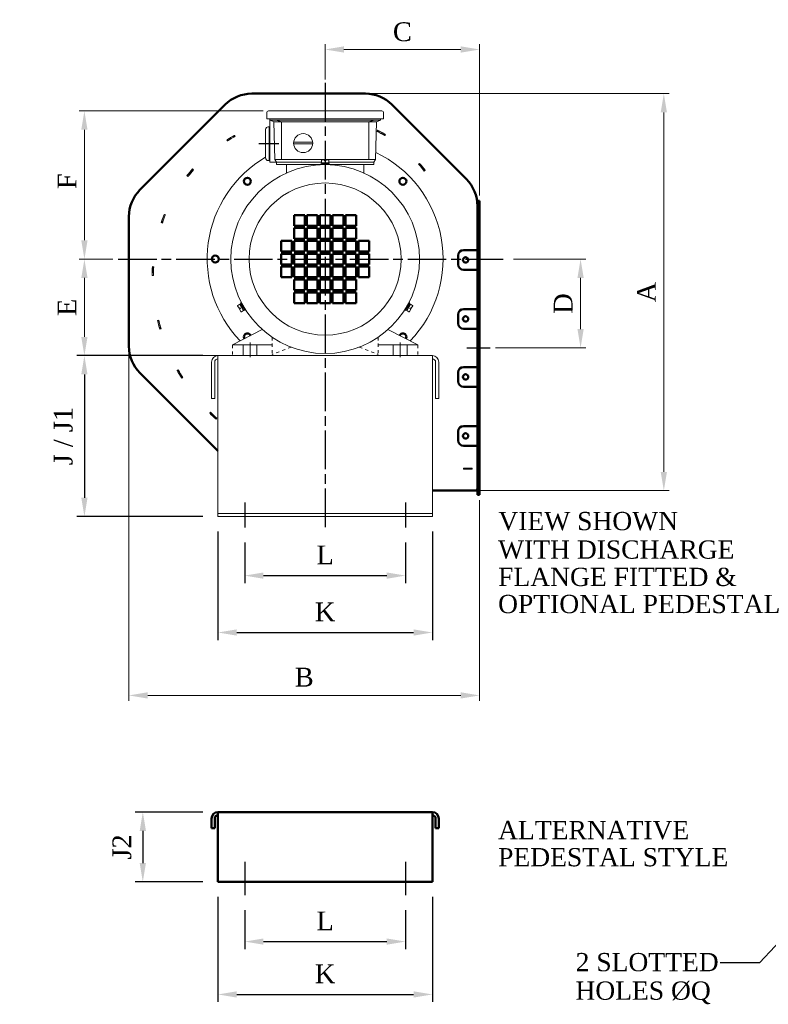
# Model space of a CAD drawing. Header units: millimetres. Extents: x -70 to 1531, y 155 to 1151.
# Tile 1 of 2: x -70 to 629, y 158 to 1075. Entities that reach past the tile are written whole.
import ezdxf

# ---------------------------------------------------------------- set-up
doc = ezdxf.new("R2010")
doc.units = ezdxf.units.MM
doc.header["$LTSCALE"] = 3
for name, pattern in [('AM_ISO08W050', [18, 12, -1.5, 3, -1.5]), ('CONTINU', [0]), ('DOTA', [8, 1, -1, 1, -1, 1, -1, 1, -1]), ('GEN7', [15, 10, -2.5, 0, -2.5])]:
    doc.linetypes.add(name, pattern=pattern)
doc.layers.get('0').update_dxf_attribs({"color": 41, "lineweight": 20})
doc.layers.get('Defpoints').update_dxf_attribs({"color": 9, "lineweight": 20})
for name, color, linetype, lineweight in [('2', 7, 'Continuous', 20), ('7', 4, 'GEN7', 25), ('Centerline (ISO)', 4, 'AM_ISO08W050', 25), ('Dimension (ISO)', 9, 'Continuous', 20), ('TANGENT', 9, 'Continuous', 20), ('Visible (ISO)', 7, 'Continuous', 50)]:
    doc.layers.add(name, color=color, linetype=linetype, lineweight=lineweight)
doc.styles.get("Standard").update_dxf_attribs({"font": 'times.ttf'})
doc.dimstyles.new('A-NOTOL', dxfattribs={"dimscale": 7, "dimtxt": 2.5, "dimasz": 2.5, "dimexe": 1, "dimexo": 2, "dimgap": 1.5, "dimtad": 1, "dimdec": 1, "dimzin": 0, "dimdsep": 46, "dimtxsty": 'Standard', "dimcen": 2, "dimclrd": 256, "dimclre": 256, "dimclrt": 256, "dimadec": 0, "dimazin": 0, "dimtp": 0.1, "dimtm": 0.1, "dimtfac": 0.15625, "dimtdec": 1, "dimtmove": 0, "dimatfit": 2, "dimfxl": 1, "dimtolj": 1, "dimarcsym": 0})

# ---------------------------------------------------------------- blocks, each defined once
blk = doc.blocks.new('*D11')
at = {"layer": 'Defpoints', "color": 0, "transparency": 16777216}
for p in [(140.38, 602.13), (290.38, 602.13), (290.38, 557.16)]:
    blk.add_point(p, dxfattribs=at)
at = {"layer": 'Dimension (ISO)', "lineweight": -2, "transparency": 16777216}
for p, q in [((140.38, 588.13), (140.38, 550.16)), ((290.38, 588.13), (290.38, 550.16)), ((157.88, 557.16), (272.88, 557.16))]:
    blk.add_line(p, q, dxfattribs=at)
at = {"layer": 'Dimension (ISO)', "transparency": 16777216}
for points in [[(157.88, 560.08), (157.88, 554.24), (140.38, 557.16)], [(272.88, 560.08), (272.88, 554.24), (290.38, 557.16)]]:
    blk.add_solid(points, dxfattribs=at)
at = {"layer": 'Dimension (ISO)', "transparency": 16777216, "insert": (215.38, 576.41), "char_height": 17.5, "attachment_point": 5}
blk.add_mtext('\\A1;L', dxfattribs=at)
blk = doc.blocks.new('*D12')
at = {"layer": 'Defpoints', "color": 0, "transparency": 16777216}
for p in [(115.38, 612.13), (315.38, 612.13), (315.38, 504.13)]:
    blk.add_point(p, dxfattribs=at)
at = {"layer": 'Dimension (ISO)', "lineweight": -2, "transparency": 16777216}
for p, q in [((115.38, 598.13), (115.38, 497.13)), ((315.38, 598.13), (315.38, 497.13)), ((132.88, 504.13), (297.88, 504.13))]:
    blk.add_line(p, q, dxfattribs=at)
at = {"layer": 'Dimension (ISO)', "transparency": 16777216}
for points in [[(132.88, 507.04), (132.88, 501.21), (115.38, 504.13)], [(297.88, 507.04), (297.88, 501.21), (315.38, 504.13)]]:
    blk.add_solid(points, dxfattribs=at)
at = {"layer": 'Dimension (ISO)', "transparency": 16777216, "insert": (215.38, 523.38), "char_height": 17.5, "attachment_point": 5}
blk.add_mtext('\\A1;K', dxfattribs=at)
blk = doc.blocks.new('*D13')
at = {"layer": 'Defpoints', "color": 0, "transparency": 16777216}
for p in [(115.38, 762.13), (-9.14, 612.13), (115.38, 612.13)]:
    blk.add_point(p, dxfattribs=at)
at = {"layer": 'Dimension (ISO)', "lineweight": -2, "transparency": 16777216}
for p, q in [((101.38, 762.13), (-16.14, 762.13)), ((-9.14, 744.63), (-9.14, 629.63)), ((101.38, 612.13), (-16.14, 612.13))]:
    blk.add_line(p, q, dxfattribs=at)
at = {"layer": 'Dimension (ISO)', "transparency": 16777216}
for points in [[(-12.06, 744.63), (-6.22, 744.63), (-9.14, 762.13)], [(-12.06, 629.63), (-6.22, 629.63), (-9.14, 612.13)]]:
    blk.add_solid(points, dxfattribs=at)
at = {"layer": 'Dimension (ISO)', "transparency": 16777216, "insert": (-28.81, 687.13), "char_height": 17.5, "attachment_point": 5, "rotation": 90}
blk.add_mtext('\\A1;J / J1', dxfattribs=at)
blk = doc.blocks.new('*D19')
at = {"layer": 'Defpoints', "color": 0, "transparency": 16777216}
for p in [(115.38, 336.78), (45.34, 271.78), (115.38, 271.78)]:
    blk.add_point(p, dxfattribs=at)
at = {"layer": 'Dimension (ISO)', "lineweight": -2, "transparency": 16777216}
for p, q in [((101.38, 336.78), (38.34, 336.78)), ((45.34, 319.28), (45.34, 289.28)), ((101.38, 271.78), (38.34, 271.78))]:
    blk.add_line(p, q, dxfattribs=at)
at = {"layer": 'Dimension (ISO)', "transparency": 16777216}
for points in [[(42.42, 319.28), (48.26, 319.28), (45.34, 336.78)], [(42.42, 289.28), (48.26, 289.28), (45.34, 271.78)]]:
    blk.add_solid(points, dxfattribs=at)
at = {"layer": 'Dimension (ISO)', "transparency": 16777216, "insert": (25.9, 304.28), "char_height": 17.5, "attachment_point": 5, "rotation": 90}
blk.add_mtext('\\A1;J2', dxfattribs=at)
blk = doc.blocks.new('*D20')
at = {"layer": 'Defpoints', "color": 0, "transparency": 16777216}
for p in [(140.38, 259.28), (290.38, 259.28), (290.38, 216.09)]:
    blk.add_point(p, dxfattribs=at)
at = {"layer": 'Dimension (ISO)', "lineweight": -2, "transparency": 16777216}
for p, q in [((140.38, 245.28), (140.38, 209.09)), ((290.38, 245.28), (290.38, 209.09)), ((157.88, 216.09), (272.88, 216.09))]:
    blk.add_line(p, q, dxfattribs=at)
at = {"layer": 'Dimension (ISO)', "transparency": 16777216}
for points in [[(157.88, 219), (157.88, 213.17), (140.38, 216.09)], [(272.88, 219), (272.88, 213.17), (290.38, 216.09)]]:
    blk.add_solid(points, dxfattribs=at)
at = {"layer": 'Dimension (ISO)', "transparency": 16777216, "insert": (215.38, 235.34), "char_height": 17.5, "attachment_point": 5}
blk.add_mtext('\\A1;L', dxfattribs=at)
blk = doc.blocks.new('*D21')
at = {"layer": 'Defpoints', "color": 0, "transparency": 16777216}
for p in [(115.38, 271.78), (315.38, 271.78), (315.38, 166.82)]:
    blk.add_point(p, dxfattribs=at)
at = {"layer": 'Dimension (ISO)', "lineweight": -2, "transparency": 16777216}
for p, q in [((115.38, 257.78), (115.38, 159.82)), ((315.38, 257.78), (315.38, 159.82)), ((132.88, 166.82), (297.88, 166.82))]:
    blk.add_line(p, q, dxfattribs=at)
at = {"layer": 'Dimension (ISO)', "transparency": 16777216}
for points in [[(132.88, 169.73), (132.88, 163.9), (115.38, 166.82)], [(297.88, 169.73), (297.88, 163.9), (315.38, 166.82)]]:
    blk.add_solid(points, dxfattribs=at)
at = {"layer": 'Dimension (ISO)', "transparency": 16777216, "insert": (215.38, 186.07), "char_height": 17.5, "attachment_point": 5}
blk.add_mtext('\\A1;K', dxfattribs=at)

msp = doc.modelspace()

# ---------------------------------------------------------------- linework, layer by layer
at = {"linetype": 'CONTINU'}
for p, q in [((160.88, 982.9), (160.88, 988.52)), ((269.88, 982.9), (160.88, 982.9)), ((162.49, 990.13), (268.28, 990.13)), ((163.7, 942.53), (163.7, 982.9)), ((163.7, 981.69), (163.7, 982.9)), ((267.07, 981.69), (267.07, 982.9)), ((269.88, 982.9), (269.88, 988.52)), ((159.86, 972.89), (159.86, 946.37)), ((163.07, 975.3), (162.27, 975.3)), ((163.07, 975.3), (163.07, 943.96)), ((163.07, 972.89), (163.88, 972.89)), ((267.07, 981.69), (163.7, 981.69)), ((167.97, 979.94), (163.7, 981.69)), ((163.88, 972.89), (163.88, 946.37)), ((168.32, 944.93), (167.6, 980.09)), ((263.16, 979.94), (167.97, 979.94)), ((169.76, 981.69), (174.82, 979.94)), ((174.82, 979.94), (174.82, 944.94)), ((261, 981.69), (256.02, 981.69)), ((261, 981.69), (256.02, 980.09)), ((256.02, 980.09), (256.02, 944.94)), ((262.45, 944.93), (263.17, 980.09)), ((263.17, 980.09), (267.07, 981.69)), ((203.71, 960.96), (186.03, 960.96)), ((203.71, 959.41), (186.03, 959.41)), ((163.07, 946.37), (163.88, 946.37)), ((163.07, 943.96), (162.27, 943.96)), ((163.7, 942.53), (211.97, 942.53)), ((262.45, 944.94), (168.32, 944.94)), ((170.13, 942.53), (168.32, 944.93)), ((170.13, 942.53), (170.13, 940.12)), ((260.64, 940.12), (170.13, 940.12)), ((179.22, 932.35), (179.22, 940.12)), ((211.37, 940.93), (211.37, 940.12)), ((215.38, 940.93), (211.37, 940.93)), ((211.37, 940.12), (215.38, 940.12)), ((211.97, 944.28), (211.97, 941.97)), ((218.8, 941.97), (211.97, 941.97)), ((212.21, 941.97), (212.21, 940.93)), ((215.38, 941.97), (212.21, 941.97)), ((212.21, 940.93), (215.38, 940.93)), ((214.9, 944.62), (212.31, 944.62)), ((215.38, 940.93), (214.78, 941.97)), ((214.9, 943.58), (214.9, 944.62)), ((215.87, 943.58), (214.9, 943.58)), ((215.38, 941.97), (218.56, 941.97)), ((215.38, 941.97), (215.99, 940.93)), ((215.38, 940.93), (219.4, 940.93)), ((218.56, 940.93), (215.38, 940.93)), ((219.4, 940.12), (215.38, 940.12)), ((218.46, 944.62), (215.87, 944.62)), ((215.87, 943.58), (215.87, 944.62)), ((218.56, 941.97), (218.56, 940.93)), ((218.8, 941.97), (218.8, 944.28)), ((218.8, 942.53), (260.64, 942.53)), ((219.4, 940.93), (219.4, 940.12)), ((251.54, 932.35), (251.54, 940.12)), ((260.64, 942.53), (262.45, 944.93)), ((260.64, 940.12), (260.64, 942.52)), ((133.75, 808.55), (135.04, 806.3)), ((135.87, 810.17), (133.87, 809.01)), ((135.87, 810.17), (139.29, 804.25)), ((135.99, 809.96), (136.9, 810.48)), ((137.58, 807.21), (135.99, 809.96)), ((136.48, 811.21), (137.17, 811.62)), ((138.49, 807.73), (136.48, 811.21)), ((136.9, 810.48), (138.49, 807.73)), ((137.17, 811.62), (139.18, 808.14)), ((137.58, 807.21), (138.18, 808.26)), ((138.49, 807.73), (137.88, 806.69)), ((138.49, 807.73), (140.49, 804.25)), ((140.07, 804.99), (138.49, 807.73)), ((141.19, 804.66), (139.18, 808.14)), ((289.58, 804.66), (291.59, 808.14)), ((292.28, 807.73), (290.27, 804.25)), ((290.7, 804.99), (292.28, 807.73)), ((291.48, 804.25), (294.89, 810.17)), ((293.6, 811.62), (291.59, 808.14)), ((292.28, 807.73), (294.29, 811.21)), ((293.87, 810.48), (292.28, 807.73)), ((292.28, 807.73), (293.49, 807.73)), ((293.19, 807.21), (294.77, 809.96)), ((294.29, 811.21), (293.6, 811.62)), ((294.77, 809.96), (293.87, 810.48)), ((296.9, 809.01), (294.89, 810.17)), ((295.72, 806.3), (297.02, 808.55)), ((135.95, 806.83), (135.04, 806.3)), ((136.43, 805.99), (135.53, 805.47)), ((135.53, 805.47), (136.82, 803.22)), ((135.95, 806.83), (136.43, 805.99)), ((137.29, 803.1), (139.29, 804.25)), ((137.58, 807.21), (139.17, 804.46)), ((139.17, 804.46), (140.07, 804.99)), ((140.49, 804.25), (141.19, 804.66)), ((290.27, 804.25), (289.58, 804.66)), ((291.6, 804.46), (290.7, 804.99)), ((291.48, 804.25), (293.48, 803.1)), ((293.19, 807.21), (291.6, 804.46)), ((293.19, 807.21), (291.98, 807.21)), ((293.95, 803.22), (295.24, 805.47)), ((294.34, 805.99), (294.82, 806.83)), ((294.34, 805.99), (295.24, 805.47)), ((294.82, 806.83), (295.72, 806.3)), ((156.79, 786.48), (128.88, 772.13)), ((273.98, 786.48), (301.88, 772.13)), ((128.88, 772.13), (165.88, 772.13)), ((301.88, 772.13), (264.88, 772.13)), ((165.88, 762.13), (128.88, 762.13)), ((264.88, 762.13), (301.88, 762.13))]:
    msp.add_line(p, q, dxfattribs=at)
at = {"linetype": 'DOTA'}
for p, q in [((128.88, 772.13), (128.88, 762.13)), ((165.88, 779.38), (165.88, 762.13)), ((264.88, 779.38), (264.88, 762.13)), ((301.88, 772.13), (301.88, 762.13)), ((183.73, 770.03), (165.88, 763.34)), ((247.04, 770.03), (264.88, 763.34))]:
    msp.add_line(p, q, dxfattribs=at)
for p, q in [((138.96, 772.13), (138.96, 762.13)), ((145.38, 774.27), (145.38, 760.75)), ((151.81, 772.13), (151.81, 762.13)), ((278.96, 772.13), (278.96, 762.13)), ((285.38, 774.27), (285.38, 760.75)), ((291.81, 772.13), (291.81, 762.13)), ((115.38, 762.13), (315.38, 762.13)), ((115.38, 762.13), (115.38, 756.13)), ((315.38, 756.13), (315.38, 762.13)), ((109.38, 756.13), (109.38, 722.13)), ((112.38, 722.13), (112.38, 756.13)), ((115.38, 618.13), (115.38, 756.13)), ((315.38, 756.13), (315.38, 618.13)), ((318.38, 722.13), (318.38, 756.13)), ((321.38, 722.13), (321.38, 756.13)), ((112.38, 722.13), (109.38, 722.13)), ((318.38, 722.13), (321.38, 722.13)), ((115.38, 615.13), (115.38, 618.13)), ((115.38, 615.13), (120.38, 615.13)), ((115.38, 615.13), (115.38, 612.13)), ((120.38, 615.13), (310.38, 615.13)), ((310.38, 615.13), (315.38, 615.13)), ((315.38, 615.13), (315.38, 618.13)), ((315.38, 612.13), (315.38, 615.13)), ((120.38, 612.13), (115.38, 612.13)), ((120.38, 612.13), (310.38, 612.13)), ((315.38, 612.13), (310.38, 612.13))]:
    msp.add_line(p, q)
at = {"linetype": 'CONTINU'}
for centre, radius in [((194.87, 960.19), 8.87), ((215.38, 852.13), 87.99), ((215.38, 852.13), 70.93)]:
    msp.add_circle(centre, radius, dxfattribs=at)
for centre, radius, start, end in [((162.49, 988.52), 1.61, 89.99996, 180.00004), ((268.28, 988.52), 1.61, 359.99989, 89.99997), ((162.27, 972.89), 2.41, 90, 180.00009), ((162.27, 946.37), 2.41, 179.99996, 270.00004), ((212.31, 944.28), 0.342, 89.99996, 180.00004), ((218.46, 944.28), 0.342, 359.99996, 90.00004), ((134.04, 808.72), 0.342, 119.99996, 210.00004), ((296.72, 808.72), 0.342, 329.99996, 60.00004), ((137.12, 803.39), 0.342, 209.99996, 300.00004), ((293.65, 803.39), 0.342, 239.99996, 330.00004)]:
    msp.add_arc(centre, radius, start, end, dxfattribs=at)
for centre, radius, start, end in [((115.38, 756.13), 6, 90, 180), ((315.38, 756.13), 6, 0, 90), ((115.38, 756.13), 3, 90, 180), ((315.38, 756.13), 3, 0, 90)]:
    msp.add_arc(centre, radius, start, end)
at = {"layer": '2'}
for start, end in [(120.31599, 223.90123), (316.09874, 64.5897)]:
    msp.add_arc((215.38, 852.13), 110, start, end, dxfattribs=at)
at = {"layer": '7'}
msp.add_line((172.13, 959.63), (153.66, 959.63), dxfattribs=at)
at = {"layer": 'Centerline (ISO)'}
for p, q in [((215.38, 1016.33), (215.38, 602.13)), ((22.38, 852.13), (381.49, 852.13)), ((140.38, 625.13), (140.38, 602.13)), ((290.38, 625.13), (290.38, 602.13)), ((140.38, 290.28), (140.38, 259.28)), ((290.38, 290.28), (290.38, 259.28))]:
    msp.add_line(p, q, dxfattribs=at)
at = {"layer": 'Centerline (ISO)', "linetype": 'Continuous'}
msp.add_line((347.38, 769.33), (369.38, 769.33), dxfattribs=at)
at = {"layer": 'Dimension (ISO)'}
for p, q in [((215.38, 1019.46), (215.38, 1052.44)), ((232.88, 1047.44), (341.88, 1047.44)), ((359.38, 911.33), (359.38, 1052.44)), ((257.89, 1006.33), (536.25, 1006.33)), ((157.49, 990.13), (-14.14, 990.13)), ((531.25, 988.83), (531.25, 653.83)), ((-9.14, 869.63), (-9.14, 972.63)), ((17.38, 852.13), (-14.14, 852.13)), ((17.38, 852.13), (-14.14, 852.13)), ((391.05, 852.13), (458.59, 852.13)), ((-9.14, 834.63), (-9.14, 779.63)), ((453.59, 834.63), (453.59, 786.83)), ((123.88, 762.13), (-14.14, 762.13)), ((32.38, 765.83), (32.38, 440.49)), ((374.38, 769.33), (458.59, 769.33)), ((360.38, 636.33), (536.25, 636.33)), ((359.38, 627.33), (359.38, 440.49)), ((341.88, 445.49), (49.88, 445.49))]:
    msp.add_line(p, q, dxfattribs=at)
for points in [[(232.88, 1050.36), (232.88, 1044.53), (215.38, 1047.44)], [(341.88, 1050.36), (341.88, 1044.53), (359.38, 1047.44)], [(528.33, 988.83), (534.16, 988.83), (531.25, 1006.33)], [(-12.06, 972.63), (-6.22, 972.63), (-9.14, 990.13)], [(-12.06, 869.63), (-6.22, 869.63), (-9.14, 852.13)], [(-12.06, 834.63), (-6.22, 834.63), (-9.14, 852.13)], [(450.68, 834.63), (456.51, 834.63), (453.59, 852.13)], [(450.68, 786.83), (456.51, 786.83), (453.59, 769.33)], [(-12.06, 779.63), (-6.22, 779.63), (-9.14, 762.13)], [(528.33, 653.83), (534.16, 653.83), (531.25, 636.33)], [(49.88, 448.41), (49.88, 442.58), (32.38, 445.49)], [(341.88, 448.41), (341.88, 442.58), (359.38, 445.49)]]:
    msp.add_solid(points, dxfattribs=at)
at = {"layer": 'TANGENT'}
for p, q in [((131.22, 966.43), (130.73, 967.31)), ((130.77, 967.44), (131.36, 966.4)), ((263.75, 971.2), (264.3, 972.27)), ((264.34, 972.13), (263.89, 971.24)), ((270.86, 967.4), (271.37, 968.26)), ((271.51, 968.29), (270.9, 967.26)), ((124.34, 962.23), (123.7, 963.24)), ((123.83, 963.21), (124.37, 962.36)), ((91.8, 936.17), (92.7, 935.37)), ((92.56, 935.36), (91.81, 936.03)), ((302.55, 940.55), (303.46, 941.33)), ((303.45, 941.19), (302.69, 940.54)), ((87.45, 929.12), (86.51, 929.87)), ((86.65, 929.88), (87.43, 929.26)), ((308.6, 934.89), (307.63, 934.17)), ((307.65, 934.31), (308.46, 934.91)), ((65.33, 893.79), (66.44, 893.34)), ((66.31, 893.28), (65.38, 893.66)), ((63.54, 885.7), (62.41, 886.1)), ((62.53, 886.16), (63.48, 885.83)), ((54.31, 845.06), (55.5, 845)), ((55.4, 844.9), (54.4, 844.95)), ((55.28, 836.83), (54.08, 836.83)), ((54.18, 836.93), (55.18, 836.93)), ((59.07, 794.78), (60.24, 795.06)), ((60.16, 794.94), (59.19, 794.71)), ((62.32, 787.16), (61.17, 786.83)), ((61.24, 786.95), (62.2, 787.23)), ((77.35, 748.24), (78.39, 748.83)), ((78.36, 748.69), (77.49, 748.2)), ((82.57, 741.8), (81.55, 741.16)), ((81.58, 741.3), (82.43, 741.83)), ((107.69, 708.48), (108.53, 709.34)), ((108.53, 709.2), (107.83, 708.49)), ((114.47, 703.72), (113.66, 702.83)), ((113.66, 702.97), (114.33, 703.72)), ((344.28, 657.43), (352.48, 657.43)), ((344.28, 656.23), (344.28, 657.43)), ((344.38, 657.33), (344.28, 657.33)), ((344.38, 656.33), (344.28, 656.33)), ((352.48, 656.23), (344.28, 656.23)), ((344.38, 657.33), (352.38, 657.33)), ((344.38, 657.33), (344.38, 656.33)), ((352.38, 656.33), (344.38, 656.33)), ((352.38, 656.33), (352.38, 657.33)), ((352.48, 657.33), (352.38, 657.33)), ((352.48, 656.33), (352.38, 656.33)), ((352.48, 657.43), (352.48, 656.23))]:
    msp.add_line(p, q, dxfattribs=at)
for centre, radius, start, end in [((203.48, 836.93), 149.4, 119.12338, 122.28051), ((203.48, 836.93), 148.2, 119.12307, 122.28082), ((203.48, 836.93), 149.3, 120.69696, 120.70692), ((203.48, 836.93), 149.3, 119.12335, 119.16173), ((203.48, 836.93), 148.3, 119.12309, 119.16173), ((206.58, 858.93), 125.98, 59.30207, 63.01411), ((206.58, 858.93), 126.08, 62.96863, 63.01407), ((206.58, 858.93), 127.08, 62.96863, 63.01371), ((206.58, 858.93), 127.18, 59.3025, 63.01368), ((206.58, 858.93), 127.08, 61.15126, 61.16491), ((206.58, 858.93), 126.08, 59.3021, 59.34755), ((206.58, 858.93), 127.08, 59.30246, 59.34755), ((203.48, 836.93), 149.3, 122.24216, 122.28053), ((203.48, 836.93), 148.3, 122.24216, 122.28079), ((203.48, 836.93), 149.4, 138.37599, 141.53312), ((203.48, 836.93), 149.3, 138.37597, 138.41434), ((206.58, 858.93), 125.98, 36.6703, 40.38234), ((206.58, 858.93), 126.08, 40.33686, 40.38231), ((206.58, 858.93), 127.08, 40.33686, 40.38195), ((206.58, 858.93), 127.18, 36.67073, 40.38191), ((206.58, 858.93), 127.08, 38.5195, 38.53315), ((203.48, 836.93), 149.3, 141.49477, 141.53315), ((203.48, 836.93), 148.3, 141.49477, 141.53341), ((203.48, 836.93), 148.2, 138.37568, 141.53343), ((203.48, 836.93), 149.3, 139.94958, 139.95954), ((203.48, 836.93), 148.3, 138.37571, 138.41434), ((206.58, 858.93), 126.08, 36.67034, 36.71578), ((206.58, 858.93), 127.08, 36.6707, 36.71578), ((203.48, 836.93), 149.4, 157.62861, 160.78574), ((203.48, 836.93), 148.2, 157.6283, 160.78605), ((203.48, 836.93), 149.3, 157.62858, 157.66696), ((203.48, 836.93), 148.3, 157.62832, 157.66696), ((203.48, 836.93), 149.3, 160.74739, 160.78576), ((203.48, 836.93), 148.3, 160.74739, 160.78602), ((203.48, 836.93), 149.3, 159.20219, 159.21215), ((203.48, 836.93), 149.4, 176.88122, 180.03835), ((203.48, 836.93), 149.3, 176.8812, 176.91957), ((203.48, 836.93), 148.2, 176.88091, 180.03866), ((203.48, 836.93), 148.3, 176.88094, 176.91957), ((234.78, 836.93), 180.6, 180, 180.03173), ((203.48, 836.93), 149.3, 178.45481, 178.46477), ((234.78, 836.93), 179.6, 180, 180.0319), ((234.78, 836.93), 180.7, 193.48909, 196.09757), ((234.78, 836.93), 180.6, 193.48907, 193.52079), ((234.78, 836.93), 179.6, 193.48889, 193.52079), ((234.78, 836.93), 180.6, 194.78991, 194.79674), ((234.78, 836.93), 179.5, 193.48887, 196.09778), ((234.78, 836.93), 180.6, 196.06586, 196.09758), ((234.78, 836.93), 179.6, 196.06586, 196.09776), ((234.78, 836.93), 180.7, 209.39574, 212.00422), ((234.78, 836.93), 180.6, 209.39572, 209.42745), ((234.78, 836.93), 179.6, 209.39555, 209.42745), ((234.78, 836.93), 179.5, 209.39553, 212.00443), ((234.78, 836.93), 180.6, 210.69656, 210.7034), ((234.78, 836.93), 180.6, 211.97251, 212.00424), ((234.78, 836.93), 179.6, 211.97252, 212.00442), ((234.78, 836.93), 180.7, 225.3024, 227.91088), ((234.78, 836.93), 180.6, 225.30238, 225.33411), ((234.78, 836.93), 179.6, 225.30221, 225.33411), ((234.78, 836.93), 179.5, 225.30219, 227.91109), ((234.78, 836.93), 180.6, 226.60322, 226.61006), ((234.78, 836.93), 180.6, 227.87917, 227.9109), ((234.78, 836.93), 179.6, 227.87917, 227.91107)]:
    msp.add_arc(centre, radius, start, end, dxfattribs=at)
for points, knots in [([(127.24, 965.3), (126.81, 965.04), (126.35, 964.77), (125.51, 964.25), (125.13, 964.02), (124.52, 963.64), (124.26, 963.48), (123.92, 963.26), (123.83, 963.21), (123.83, 963.21)], [0.6029304, 0.6029304, 0.6029304, 0.6029304, 0.7536278, 0.7536278, 0.9043251, 0.9043251, 1.0550005, 1.0550005, 1.2056759, 1.2056759, 1.2056759, 1.2056759]), ([(124.37, 962.36), (124.37, 962.36), (124.45, 962.42), (124.8, 962.63), (125.06, 962.8), (125.66, 963.17), (126.04, 963.41), (126.88, 963.92), (127.34, 964.19), (127.77, 964.44)], [1.2056797, 1.2056797, 1.2056797, 1.2056797, 1.3563551, 1.3563551, 1.5070305, 1.5070305, 1.6577282, 1.6577282, 1.8070354, 1.8070354, 1.8070354, 1.8070354]), ([(130.73, 967.31), (130.73, 967.31), (130.65, 967.26), (130.29, 967.06), (130.02, 966.91), (129.4, 966.56), (129.01, 966.33), (128.16, 965.84), (127.7, 965.57), (127.27, 965.31)], [1.2056759, 1.2056759, 1.2056759, 1.2056759, 1.3563513, 1.3563513, 1.5070267, 1.5070267, 1.6577241, 1.6577241, 1.8084214, 1.8084214, 1.8084214, 1.8084214]), ([(127.77, 964.44), (128.19, 964.7), (128.65, 964.97), (129.5, 965.46), (129.89, 965.68), (130.51, 966.03), (130.78, 966.19), (131.13, 966.39), (131.22, 966.43), (131.22, 966.43)], [0.6043241, 0.6043241, 0.6043241, 0.6043241, 0.7536312, 0.7536312, 0.9043289, 0.9043289, 1.0550043, 1.0550043, 1.2056797, 1.2056797, 1.2056797, 1.2056797]), ([(263.89, 971.24), (263.89, 971.24), (263.98, 971.2), (264.34, 971.01), (264.61, 970.87), (265.24, 970.54), (265.64, 970.33), (266.5, 969.87), (266.97, 969.61), (267.41, 969.37)], [1.2057882, 1.2057882, 1.2057882, 1.2057882, 1.3564639, 1.3564639, 1.5071395, 1.5071395, 1.657846, 1.657846, 1.8069065, 1.8069065, 1.8069065, 1.8069065]), ([(267.88, 970.26), (267.43, 970.5), (266.96, 970.76), (266.09, 971.22), (265.7, 971.43), (265.07, 971.76), (264.79, 971.9), (264.43, 972.09), (264.34, 972.13), (264.34, 972.13)], [0.6030187, 0.6030187, 0.6030187, 0.6030187, 0.7537247, 0.7537247, 0.9044307, 0.9044307, 1.0551063, 1.0551063, 1.205782, 1.205782, 1.205782, 1.205782]), ([(267.41, 969.37), (267.84, 969.13), (268.3, 968.88), (269.16, 968.39), (269.55, 968.17), (270.16, 967.81), (270.43, 967.66), (270.78, 967.45), (270.86, 967.4), (270.86, 967.4)], [0.6046698, 0.6046698, 0.6046698, 0.6046698, 0.7537303, 0.7537303, 0.9044368, 0.9044368, 1.0551125, 1.0551125, 1.2057882, 1.2057882, 1.2057882, 1.2057882]), ([(271.37, 968.26), (271.37, 968.26), (271.29, 968.31), (270.94, 968.52), (270.67, 968.67), (270.06, 969.03), (269.67, 969.25), (268.81, 969.74), (268.34, 970), (267.9, 970.24)], [1.205782, 1.205782, 1.205782, 1.205782, 1.3564577, 1.3564577, 1.5071334, 1.5071334, 1.6578393, 1.6578393, 1.8085453, 1.8085453, 1.8085453, 1.8085453]), ([(91.81, 936.03), (91.81, 936.03), (91.75, 935.95), (91.48, 935.65), (91.27, 935.42), (90.81, 934.88), (90.51, 934.54), (89.87, 933.79), (89.52, 933.38), (89.2, 933)], [1.2056759, 1.2056759, 1.2056759, 1.2056759, 1.3563513, 1.3563513, 1.5070267, 1.5070267, 1.6577241, 1.6577241, 1.8084214, 1.8084214, 1.8084214, 1.8084214]), ([(302.69, 940.54), (302.69, 940.54), (302.76, 940.47), (303.02, 940.15), (303.22, 939.92), (303.67, 939.37), (303.96, 939.03), (304.58, 938.27), (304.91, 937.85), (305.22, 937.47)], [1.2057882, 1.2057882, 1.2057882, 1.2057882, 1.3564639, 1.3564639, 1.5071395, 1.5071395, 1.657846, 1.657846, 1.8069065, 1.8069065, 1.8069065, 1.8069065]), ([(305.99, 938.1), (305.68, 938.49), (305.35, 938.91), (304.72, 939.67), (304.43, 940.02), (303.98, 940.57), (303.78, 940.8), (303.52, 941.11), (303.45, 941.19), (303.45, 941.19)], [0.6030187, 0.6030187, 0.6030187, 0.6030187, 0.7537247, 0.7537247, 0.9044307, 0.9044307, 1.0551063, 1.0551063, 1.205782, 1.205782, 1.205782, 1.205782]), ([(305.22, 937.47), (305.53, 937.08), (305.86, 936.66), (306.46, 935.89), (306.73, 935.53), (307.16, 934.96), (307.35, 934.72), (307.59, 934.39), (307.65, 934.31), (307.65, 934.31)], [0.6046698, 0.6046698, 0.6046698, 0.6046698, 0.7537303, 0.7537303, 0.9044368, 0.9044368, 1.0551125, 1.0551125, 1.2057882, 1.2057882, 1.2057882, 1.2057882]), ([(308.46, 934.91), (308.46, 934.91), (308.4, 934.99), (308.15, 935.31), (307.97, 935.56), (307.54, 936.13), (307.26, 936.48), (306.66, 937.26), (306.33, 937.68), (306.01, 938.08)], [1.205782, 1.205782, 1.205782, 1.205782, 1.3564577, 1.3564577, 1.5071334, 1.5071334, 1.6578393, 1.6578393, 1.8085453, 1.8085453, 1.8085453, 1.8085453]), ([(89.18, 932.98), (88.86, 932.6), (88.52, 932.18), (87.89, 931.42), (87.61, 931.07), (87.16, 930.52), (86.97, 930.28), (86.71, 929.96), (86.65, 929.88), (86.65, 929.88)], [0.6029304, 0.6029304, 0.6029304, 0.6029304, 0.7536278, 0.7536278, 0.9043251, 0.9043251, 1.0550005, 1.0550005, 1.2056759, 1.2056759, 1.2056759, 1.2056759]), ([(87.43, 929.26), (87.43, 929.26), (87.49, 929.34), (87.75, 929.66), (87.94, 929.9), (88.39, 930.45), (88.67, 930.8), (89.3, 931.56), (89.63, 931.97), (89.96, 932.35)], [1.2056797, 1.2056797, 1.2056797, 1.2056797, 1.3563551, 1.3563551, 1.5070305, 1.5070305, 1.6577282, 1.6577282, 1.8070354, 1.8070354, 1.8070354, 1.8070354]), ([(89.96, 932.35), (90.28, 932.73), (90.62, 933.13), (91.26, 933.88), (91.55, 934.22), (92.02, 934.75), (92.22, 934.98), (92.49, 935.29), (92.56, 935.36), (92.56, 935.36)], [0.6043241, 0.6043241, 0.6043241, 0.6043241, 0.7536312, 0.7536312, 0.9043289, 0.9043289, 1.0550043, 1.0550043, 1.2056797, 1.2056797, 1.2056797, 1.2056797]), ([(65.38, 893.66), (65.38, 893.66), (65.34, 893.57), (65.19, 893.19), (65.07, 892.91), (64.81, 892.25), (64.64, 891.83), (64.28, 890.91), (64.09, 890.41), (63.91, 889.94)], [1.2056759, 1.2056759, 1.2056759, 1.2056759, 1.3563513, 1.3563513, 1.5070267, 1.5070267, 1.6577241, 1.6577241, 1.8084214, 1.8084214, 1.8084214, 1.8084214]), ([(64.84, 889.58), (65.02, 890.04), (65.21, 890.54), (65.57, 891.45), (65.73, 891.87), (66, 892.53), (66.12, 892.81), (66.27, 893.19), (66.31, 893.28), (66.31, 893.28)], [0.6043241, 0.6043241, 0.6043241, 0.6043241, 0.7536312, 0.7536312, 0.9043289, 0.9043289, 1.0550043, 1.0550043, 1.2056797, 1.2056797, 1.2056797, 1.2056797]), ([(63.9, 889.92), (63.73, 889.45), (63.54, 888.95), (63.2, 888.02), (63.04, 887.6), (62.8, 886.93), (62.7, 886.64), (62.57, 886.26), (62.53, 886.16), (62.53, 886.16)], [0.6029304, 0.6029304, 0.6029304, 0.6029304, 0.7536278, 0.7536278, 0.9043251, 0.9043251, 1.0550005, 1.0550005, 1.2056759, 1.2056759, 1.2056759, 1.2056759]), ([(63.48, 885.83), (63.48, 885.83), (63.51, 885.93), (63.65, 886.31), (63.75, 886.6), (63.99, 887.27), (64.14, 887.69), (64.48, 888.61), (64.67, 889.11), (64.84, 889.58)], [1.2056797, 1.2056797, 1.2056797, 1.2056797, 1.3563551, 1.3563551, 1.5070305, 1.5070305, 1.6577282, 1.6577282, 1.8070354, 1.8070354, 1.8070354, 1.8070354]), ([(54.4, 844.95), (54.4, 844.95), (54.39, 844.85), (54.37, 844.45), (54.36, 844.14), (54.33, 843.43), (54.31, 842.98), (54.27, 842), (54.25, 841.46), (54.24, 840.96)], [1.2056759, 1.2056759, 1.2056759, 1.2056759, 1.3563513, 1.3563513, 1.5070267, 1.5070267, 1.6577241, 1.6577241, 1.8084214, 1.8084214, 1.8084214, 1.8084214]), ([(55.24, 840.92), (55.25, 841.42), (55.27, 841.95), (55.3, 842.93), (55.32, 843.38), (55.36, 844.09), (55.37, 844.39), (55.39, 844.8), (55.4, 844.9), (55.4, 844.9)], [0.6043241, 0.6043241, 0.6043241, 0.6043241, 0.7536312, 0.7536312, 0.9043289, 0.9043289, 1.0550043, 1.0550043, 1.2056797, 1.2056797, 1.2056797, 1.2056797]), ([(54.24, 840.93), (54.22, 840.43), (54.21, 839.89), (54.2, 838.91), (54.19, 838.46), (54.19, 837.75), (54.19, 837.44), (54.18, 837.03), (54.18, 836.93), (54.18, 836.93)], [0.6029304, 0.6029304, 0.6029304, 0.6029304, 0.7536278, 0.7536278, 0.9043251, 0.9043251, 1.0550005, 1.0550005, 1.2056759, 1.2056759, 1.2056759, 1.2056759]), ([(55.18, 836.93), (55.18, 836.93), (55.18, 837.03), (55.19, 837.44), (55.19, 837.75), (55.19, 838.46), (55.2, 838.91), (55.21, 839.89), (55.22, 840.42), (55.24, 840.92)], [1.2056797, 1.2056797, 1.2056797, 1.2056797, 1.3563551, 1.3563551, 1.5070305, 1.5070305, 1.6577282, 1.6577282, 1.8070354, 1.8070354, 1.8070354, 1.8070354]), ([(59.19, 794.71), (59.19, 794.71), (59.21, 794.61), (59.31, 794.21), (59.38, 793.91), (59.55, 793.22), (59.66, 792.79), (59.91, 791.83), (60.04, 791.31), (60.17, 790.83)], [1.2055877, 1.2055877, 1.2055877, 1.2055877, 1.3562629, 1.3562629, 1.506938, 1.506938, 1.6576282, 1.6576282, 1.8083184, 1.8083184, 1.8083184, 1.8083184]), ([(61.14, 791.07), (61.01, 791.56), (60.88, 792.07), (60.63, 793.02), (60.52, 793.46), (60.35, 794.15), (60.28, 794.45), (60.19, 794.84), (60.16, 794.94), (60.16, 794.94)], [0.6040018, 0.6040018, 0.6040018, 0.6040018, 0.7535491, 0.7535491, 0.9042395, 0.9042395, 1.0549146, 1.0549146, 1.2055898, 1.2055898, 1.2055898, 1.2055898]), ([(60.17, 790.81), (60.3, 790.32), (60.44, 789.8), (60.7, 788.85), (60.82, 788.42), (61.01, 787.74), (61.1, 787.44), (61.21, 787.05), (61.24, 786.95), (61.24, 786.95)], [0.602857, 0.602857, 0.602857, 0.602857, 0.7535472, 0.7535472, 0.9042373, 0.9042373, 1.0549125, 1.0549125, 1.2055877, 1.2055877, 1.2055877, 1.2055877]), ([(62.2, 787.23), (62.2, 787.23), (62.17, 787.33), (62.06, 787.72), (61.97, 788.01), (61.78, 788.7), (61.66, 789.13), (61.4, 790.08), (61.26, 790.59), (61.14, 791.07)], [1.2055898, 1.2055898, 1.2055898, 1.2055898, 1.356265, 1.356265, 1.5069402, 1.5069402, 1.6576305, 1.6576305, 1.8071778, 1.8071778, 1.8071778, 1.8071778]), ([(77.49, 748.2), (77.49, 748.2), (77.53, 748.11), (77.74, 747.76), (77.89, 747.49), (78.24, 746.87), (78.47, 746.48), (78.96, 745.63), (79.23, 745.17), (79.49, 744.74)], [1.2055877, 1.2055877, 1.2055877, 1.2055877, 1.3562629, 1.3562629, 1.506938, 1.506938, 1.6576282, 1.6576282, 1.8083184, 1.8083184, 1.8083184, 1.8083184]), ([(80.35, 745.24), (80.1, 745.67), (79.83, 746.13), (79.34, 746.97), (79.11, 747.36), (78.76, 747.98), (78.61, 748.25), (78.41, 748.6), (78.36, 748.69), (78.36, 748.69)], [0.6040018, 0.6040018, 0.6040018, 0.6040018, 0.7535491, 0.7535491, 0.9042395, 0.9042395, 1.0549146, 1.0549146, 1.2055898, 1.2055898, 1.2055898, 1.2055898]), ([(79.5, 744.72), (79.76, 744.29), (80.03, 743.83), (80.54, 742.98), (80.78, 742.6), (81.15, 741.99), (81.31, 741.73), (81.53, 741.39), (81.58, 741.3), (81.58, 741.3)], [0.602857, 0.602857, 0.602857, 0.602857, 0.7535472, 0.7535472, 0.9042373, 0.9042373, 1.0549125, 1.0549125, 1.2055877, 1.2055877, 1.2055877, 1.2055877]), ([(82.43, 741.83), (82.43, 741.83), (82.38, 741.92), (82.16, 742.26), (82, 742.52), (81.63, 743.13), (81.39, 743.51), (80.88, 744.35), (80.61, 744.81), (80.35, 745.24)], [1.2055898, 1.2055898, 1.2055898, 1.2055898, 1.356265, 1.356265, 1.5069402, 1.5069402, 1.6576305, 1.6576305, 1.8071778, 1.8071778, 1.8071778, 1.8071778]), ([(107.83, 708.49), (107.83, 708.49), (107.9, 708.41), (108.19, 708.13), (108.41, 707.91), (108.92, 707.42), (109.24, 707.1), (109.95, 706.42), (110.34, 706.05), (110.7, 705.71)], [1.2055877, 1.2055877, 1.2055877, 1.2055877, 1.3562629, 1.3562629, 1.506938, 1.506938, 1.6576282, 1.6576282, 1.8083184, 1.8083184, 1.8083184, 1.8083184]), ([(111.4, 706.42), (111.04, 706.77), (110.65, 707.13), (109.94, 707.81), (109.62, 708.13), (109.11, 708.62), (108.89, 708.84), (108.6, 709.13), (108.53, 709.2), (108.53, 709.2)], [0.6040018, 0.6040018, 0.6040018, 0.6040018, 0.7535491, 0.7535491, 0.9042395, 0.9042395, 1.0549146, 1.0549146, 1.2055898, 1.2055898, 1.2055898, 1.2055898]), ([(110.72, 705.69), (111.08, 705.35), (111.48, 704.98), (112.2, 704.31), (112.53, 704), (113.05, 703.52), (113.28, 703.32), (113.58, 703.04), (113.66, 702.97), (113.66, 702.97)], [0.602857, 0.602857, 0.602857, 0.602857, 0.7535472, 0.7535472, 0.9042373, 0.9042373, 1.0549125, 1.0549125, 1.2055877, 1.2055877, 1.2055877, 1.2055877]), ([(114.33, 703.72), (114.33, 703.72), (114.25, 703.78), (113.95, 704.06), (113.72, 704.27), (113.2, 704.74), (112.87, 705.05), (112.15, 705.72), (111.76, 706.08), (111.4, 706.42)], [1.2055898, 1.2055898, 1.2055898, 1.2055898, 1.356265, 1.356265, 1.5069402, 1.5069402, 1.6576305, 1.6576305, 1.8071778, 1.8071778, 1.8071778, 1.8071778])]:
    msp.add_open_spline(points, degree=3, knots=knots, dxfattribs=at)
at = {"layer": 'Visible (ISO)'}
for p, q in [((146.88, 1006.33), (252.89, 1006.33)), ((42.64, 916.58), (122.13, 996.08)), ((277.64, 996.08), (347.13, 926.58)), ((357.38, 632.33), (357.38, 906.33)), ((359.38, 906.33), (357.38, 906.33)), ((359.38, 637.33), (359.38, 906.33)), ((32.38, 770.83), (32.38, 891.83)), ((186.38, 893.13), (196.38, 893.13)), ((186.38, 883.13), (186.38, 893.13)), ((196.38, 893.13), (196.38, 883.13)), ((198.38, 893.13), (208.38, 893.13)), ((198.38, 883.13), (198.38, 893.13)), ((208.38, 893.13), (208.38, 883.13)), ((210.38, 893.13), (220.38, 893.13)), ((210.38, 883.13), (210.38, 893.13)), ((220.38, 893.13), (220.38, 883.13)), ((222.38, 893.13), (232.38, 893.13)), ((222.38, 883.13), (222.38, 893.13)), ((232.38, 893.13), (232.38, 883.13)), ((234.38, 893.13), (244.38, 893.13)), ((234.38, 883.13), (234.38, 893.13)), ((244.38, 893.13), (244.38, 883.13)), ((196.38, 883.13), (186.38, 883.13)), ((186.38, 881.13), (196.38, 881.13)), ((186.38, 871.13), (186.38, 881.13)), ((196.38, 881.13), (196.38, 871.13)), ((208.38, 883.13), (198.38, 883.13)), ((198.38, 881.13), (208.38, 881.13)), ((198.38, 871.13), (198.38, 881.13)), ((208.38, 881.13), (208.38, 871.13)), ((220.38, 883.13), (210.38, 883.13)), ((210.38, 881.13), (220.38, 881.13)), ((210.38, 871.13), (210.38, 881.13)), ((220.38, 881.13), (220.38, 871.13)), ((232.38, 883.13), (222.38, 883.13)), ((222.38, 881.13), (232.38, 881.13)), ((222.38, 871.13), (222.38, 881.13)), ((232.38, 881.13), (232.38, 871.13)), ((244.38, 883.13), (234.38, 883.13)), ((234.38, 881.13), (244.38, 881.13)), ((234.38, 871.13), (234.38, 881.13)), ((244.38, 881.13), (244.38, 871.13)), ((174.38, 869.13), (184.38, 869.13)), ((174.38, 859.13), (174.38, 869.13)), ((184.38, 869.13), (184.38, 859.13)), ((196.38, 871.13), (186.38, 871.13)), ((186.38, 869.13), (196.38, 869.13)), ((186.38, 859.13), (186.38, 869.13)), ((196.38, 869.13), (196.38, 859.13)), ((208.38, 871.13), (198.38, 871.13)), ((198.38, 869.13), (208.38, 869.13)), ((198.38, 859.13), (198.38, 869.13)), ((208.38, 869.13), (208.38, 859.13)), ((220.38, 871.13), (210.38, 871.13)), ((210.38, 869.13), (220.38, 869.13)), ((210.38, 859.13), (210.38, 869.13)), ((220.38, 869.13), (220.38, 859.13)), ((232.38, 871.13), (222.38, 871.13)), ((222.38, 869.13), (232.38, 869.13)), ((222.38, 859.13), (222.38, 869.13)), ((232.38, 869.13), (232.38, 859.13)), ((244.38, 871.13), (234.38, 871.13)), ((234.38, 869.13), (244.38, 869.13)), ((234.38, 859.13), (234.38, 869.13)), ((244.38, 869.13), (244.38, 859.13)), ((246.38, 869.13), (256.38, 869.13)), ((246.38, 859.13), (246.38, 869.13)), ((256.38, 869.13), (256.38, 859.13)), ((184.38, 859.13), (174.38, 859.13)), ((174.38, 847.13), (174.38, 857.13)), ((174.38, 857.13), (184.38, 857.13)), ((184.38, 857.13), (184.38, 847.13)), ((196.38, 859.13), (186.38, 859.13)), ((186.38, 857.13), (196.38, 857.13)), ((186.38, 847.13), (186.38, 857.13)), ((196.38, 857.13), (196.38, 847.13)), ((208.38, 859.13), (198.38, 859.13)), ((198.38, 857.13), (208.38, 857.13)), ((198.38, 847.13), (198.38, 857.13)), ((208.38, 857.13), (208.38, 847.13)), ((220.38, 859.13), (210.38, 859.13)), ((210.38, 857.13), (220.38, 857.13)), ((210.38, 847.13), (210.38, 857.13)), ((220.38, 857.13), (220.38, 847.13)), ((232.38, 859.13), (222.38, 859.13)), ((222.38, 857.13), (232.38, 857.13)), ((222.38, 847.13), (222.38, 857.13)), ((232.38, 857.13), (232.38, 847.13)), ((244.38, 859.13), (234.38, 859.13)), ((234.38, 857.13), (244.38, 857.13)), ((234.38, 847.13), (234.38, 857.13)), ((244.38, 857.13), (244.38, 847.13)), ((256.38, 859.13), (246.38, 859.13)), ((246.38, 847.13), (246.38, 857.13)), ((246.38, 857.13), (256.38, 857.13)), ((256.38, 857.13), (256.38, 847.13)), ((339.38, 847.13), (339.38, 855.53)), ((344.38, 860.53), (355.38, 860.53)), ((355.38, 860.53), (357.38, 860.53)), ((184.38, 847.13), (174.38, 847.13)), ((174.38, 835.13), (174.38, 845.13)), ((174.38, 845.13), (184.38, 845.13)), ((184.38, 845.13), (184.38, 835.13)), ((196.38, 847.13), (186.38, 847.13)), ((186.38, 845.13), (196.38, 845.13)), ((186.38, 835.13), (186.38, 845.13)), ((196.38, 845.13), (196.38, 835.13)), ((208.38, 847.13), (198.38, 847.13)), ((198.38, 845.13), (208.38, 845.13)), ((198.38, 835.13), (198.38, 845.13)), ((208.38, 845.13), (208.38, 835.13)), ((220.38, 847.13), (210.38, 847.13)), ((210.38, 845.13), (220.38, 845.13)), ((210.38, 835.13), (210.38, 845.13)), ((220.38, 845.13), (220.38, 835.13)), ((232.38, 847.13), (222.38, 847.13)), ((222.38, 845.13), (232.38, 845.13)), ((222.38, 835.13), (222.38, 845.13)), ((232.38, 845.13), (232.38, 835.13)), ((244.38, 847.13), (234.38, 847.13)), ((234.38, 845.13), (244.38, 845.13)), ((234.38, 835.13), (234.38, 845.13)), ((244.38, 845.13), (244.38, 835.13)), ((256.38, 847.13), (246.38, 847.13)), ((246.38, 845.13), (256.38, 845.13)), ((246.38, 835.13), (246.38, 845.13)), ((256.38, 845.13), (256.38, 835.13)), ((184.38, 835.13), (174.38, 835.13)), ((196.38, 835.13), (186.38, 835.13)), ((208.38, 835.13), (198.38, 835.13)), ((220.38, 835.13), (210.38, 835.13)), ((232.38, 835.13), (222.38, 835.13)), ((244.38, 835.13), (234.38, 835.13)), ((256.38, 835.13), (246.38, 835.13)), ((344.38, 842.13), (355.38, 842.13)), ((355.38, 842.13), (357.38, 842.13)), ((186.38, 833.13), (196.38, 833.13)), ((186.38, 823.13), (186.38, 833.13)), ((196.38, 833.13), (196.38, 823.13)), ((198.38, 833.13), (208.38, 833.13)), ((198.38, 823.13), (198.38, 833.13)), ((208.38, 833.13), (208.38, 823.13)), ((210.38, 833.13), (220.38, 833.13)), ((210.38, 823.13), (210.38, 833.13)), ((220.38, 833.13), (220.38, 823.13)), ((222.38, 833.13), (232.38, 833.13)), ((222.38, 823.13), (222.38, 833.13)), ((232.38, 833.13), (232.38, 823.13)), ((234.38, 833.13), (244.38, 833.13)), ((234.38, 823.13), (234.38, 833.13)), ((244.38, 833.13), (244.38, 823.13)), ((196.38, 823.13), (186.38, 823.13)), ((186.38, 821.13), (196.38, 821.13)), ((186.38, 811.13), (186.38, 821.13)), ((196.38, 821.13), (196.38, 811.13)), ((208.38, 823.13), (198.38, 823.13)), ((198.38, 821.13), (208.38, 821.13)), ((198.38, 811.13), (198.38, 821.13)), ((208.38, 821.13), (208.38, 811.13)), ((220.38, 823.13), (210.38, 823.13)), ((210.38, 821.13), (220.38, 821.13)), ((210.38, 811.13), (210.38, 821.13)), ((220.38, 821.13), (220.38, 811.13)), ((232.38, 823.13), (222.38, 823.13)), ((222.38, 821.13), (232.38, 821.13)), ((222.38, 811.13), (222.38, 821.13)), ((232.38, 821.13), (232.38, 811.13)), ((244.38, 823.13), (234.38, 823.13)), ((234.38, 821.13), (244.38, 821.13)), ((234.38, 811.13), (234.38, 821.13)), ((244.38, 821.13), (244.38, 811.13)), ((196.38, 811.13), (186.38, 811.13)), ((208.38, 811.13), (198.38, 811.13)), ((220.38, 811.13), (210.38, 811.13)), ((232.38, 811.13), (222.38, 811.13)), ((244.38, 811.13), (234.38, 811.13)), ((339.38, 792.13), (339.38, 800.53)), ((344.38, 805.53), (355.38, 805.53)), ((355.38, 805.53), (357.38, 805.53)), ((344.38, 787.13), (355.38, 787.13)), ((355.38, 787.13), (357.38, 787.13)), ((115.38, 673.33), (42.64, 746.08)), ((339.38, 738.13), (339.38, 746.53)), ((344.38, 751.53), (355.38, 751.53)), ((355.38, 751.53), (357.38, 751.53)), ((344.38, 733.13), (355.38, 733.13)), ((355.38, 733.13), (357.38, 733.13)), ((339.38, 683.13), (339.38, 691.53)), ((344.38, 696.53), (355.38, 696.53)), ((355.38, 696.53), (357.38, 696.53)), ((344.38, 678.13), (355.38, 678.13)), ((355.38, 678.13), (357.38, 678.13)), ((355.38, 636.33), (315.38, 636.33)), ((359.38, 637.33), (359.38, 632.33)), ((357.38, 632.33), (359.38, 632.33)), ((109.38, 330.78), (109.38, 321.78)), ((112.38, 321.78), (112.38, 330.78)), ((115.38, 336.78), (315.38, 336.78)), ((115.38, 336.78), (115.38, 330.78)), ((115.38, 277.78), (115.38, 330.78)), ((315.38, 330.78), (315.38, 336.78)), ((315.38, 330.78), (315.38, 277.78)), ((318.38, 321.78), (318.38, 330.78)), ((321.38, 321.78), (321.38, 330.78)), ((112.38, 321.78), (109.38, 321.78)), ((318.38, 321.78), (321.38, 321.78)), ((115.38, 277.78), (115.38, 271.78)), ((315.38, 271.78), (315.38, 277.78)), ((315.38, 271.78), (115.38, 271.78))]:
    msp.add_line(p, q, dxfattribs=at)
for centre, radius in [((142.91, 924.61), 3.25), ((287.86, 924.61), 3.25), ((112.88, 852.13), 3.25), ((346.38, 851.33), 2.5), ((346.38, 796.33), 2.5), ((346.38, 742.33), 2.5), ((346.38, 687.33), 2.5)]:
    msp.add_circle(centre, radius, dxfattribs=at)
for centre, radius, start, end in [((146.88, 971.33), 35, 90, 135), ((252.89, 971.33), 35, 45, 90), ((322.38, 901.83), 35, 0, 45), ((67.38, 891.83), 35, 135, 180), ((344.38, 855.53), 5, 90, 180), ((344.38, 847.13), 5, 180, 270), ((344.38, 800.53), 5, 90, 180), ((344.38, 792.13), 5, 180, 270), ((142.91, 779.65), 3.25, 22.3451, 212.08713), ((287.86, 779.65), 3.25, 327.91197, 157.65574), ((67.38, 770.83), 35, 180, 225), ((344.38, 746.53), 5, 90, 180), ((344.38, 738.13), 5, 180, 270), ((344.38, 691.53), 5, 90, 180), ((344.38, 683.13), 5, 180, 270), ((355.38, 638.33), 2, 270, 0), ((115.38, 330.78), 6, 90, 180), ((115.38, 330.78), 3, 90, 180), ((315.38, 330.78), 6, 0, 90), ((315.38, 330.78), 3, 0, 90)]:
    msp.add_arc(centre, radius, start, end, dxfattribs=at)

# ---------------------------------------------------------------- texts
at = {"layer": 'Dimension (ISO)', "char_height": 17.5, "attachment_point": 5}
for s, insert in [('C', (287.38, 1063.89)), ('B', (195.88, 462.49))]:
    msp.add_mtext(s, dxfattribs=dict(at, insert=insert))
at = {"layer": 'Dimension (ISO)', "char_height": 17.5, "attachment_point": 5, "rotation": 90}
for s, insert in [('F', (-25.39, 924.68)), ('A', (515, 821.33)), ('D', (437.34, 810.73)), ('E', (-25.39, 807.13))]:
    msp.add_mtext(s, dxfattribs=dict(at, insert=insert))
at = {"layer": 'Visible (ISO)'}
for s, p in [('VIEW SHOWN', (376.93, 599.5)), ('WITH DISCHARGE', (376.69, 572.94)), ('FLANGE FITTED &', (376.69, 547.44)), ('OPTIONAL PEDESTAL', (376.69, 522.19)), ('ALTERNATIVE', (376.69, 311.5)), ('PEDESTAL STYLE', (376.69, 286.25)), ('2 SLOTTED', (449.02, 188.46)), ('HOLES %%CQ', (448.79, 161.9))]:
    msp.add_text(s, height=17, dxfattribs=at).set_placement(p)

# ---------------------------------------------------------------- dimensions: what is measured, and where the dimension line sits
at = {"layer": 'Dimension (ISO)'}
for base, p1, p2, text, picture, middle in [((-9.14, 612.13), (115.38, 762.13), (115.38, 612.13), 'J / J1', '*D13', (-28.81, 687.13)), ((45.34, 271.78), (115.38, 336.78), (115.38, 271.78), 'J2', '*D19', (25.9, 304.28))]:
    dim = msp.add_linear_dim(base=base, p1=p1, p2=p2, angle=90, text=text, dimstyle='A-NOTOL', dxfattribs=at)
    dim.commit()
    dim.dimension.update_dxf_attribs({"geometry": picture, "text_midpoint": middle})
for base, p1, p2, text, picture, middle in [((315.38, 504.13), (115.38, 612.13), (315.38, 612.13), 'K', '*D12', (215.38, 523.38)), ((290.38, 557.16), (140.38, 602.13), (290.38, 602.13), 'L', '*D11', (215.38, 576.41)), ((315.38, 166.82), (115.38, 271.78), (315.38, 271.78), 'K', '*D21', (215.38, 186.07)), ((290.38, 216.09), (140.38, 259.28), (290.38, 259.28), 'L', '*D20', (215.38, 235.34))]:
    dim = msp.add_linear_dim(base=base, p1=p1, p2=p2, text=text, dimstyle='A-NOTOL', dxfattribs=at)
    dim.commit()
    dim.dimension.update_dxf_attribs({"geometry": picture, "text_midpoint": middle})

# ---------------------------------------------------------------- leaders
msp.add_leader([(690.6, 271.78), (620.57, 196.19), (583.78, 196.19)], dimstyle='A-NOTOL', dxfattribs=at)

doc.saveas('drawing.dxf')
